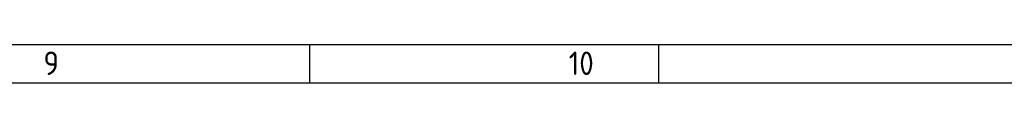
# Model space of a CAD drawing. Header units: millimetres. Extents: x 7 to 819, y 15 to 587.
# Tile 31 of 32: x 559.55 to 685.21, y 581.81 to 586.67. Entities that reach past the tile are written whole.
import ezdxf

# ---------------------------------------------------------------- set-up
doc = ezdxf.new("R2010")
doc.units = ezdxf.units.MM
doc.layers.add('Default', color=7, linetype='Continuous')

msp = doc.modelspace()

# ---------------------------------------------------------------- linework, layer by layer
at = {"layer": 'Default', "color": 7, "linetype": 'Continuous'}
for p, q in [((819.1, 586.67), (6.708, 586.67)), ((596.6, 581.809), (596.6, 586.67)), ((641.1, 581.809), (641.1, 586.67)), ((819.1, 581.809), (10.978, 581.809))]:
    msp.add_line(p, q, dxfattribs=at)

# ---------------------------------------------------------------- texts
at = {"layer": 'Default', "insert": (32.361, 585.835), "char_height": 3, "width": 763.84092, "attachment_point": 1}
msp.add_mtext('{\\fSolid Edge ISO|b1||i0||c0|p34;\\C7;\\H3.;\\W0.94;1                                          2                                      3                                      4                                   5                                       6                                     7                                   8                                     9                                      10                                 11                                      12                                    13                                  14                                     15                                   16                                     17                                  18}', dxfattribs=at)

doc.saveas('drawing.dxf')
